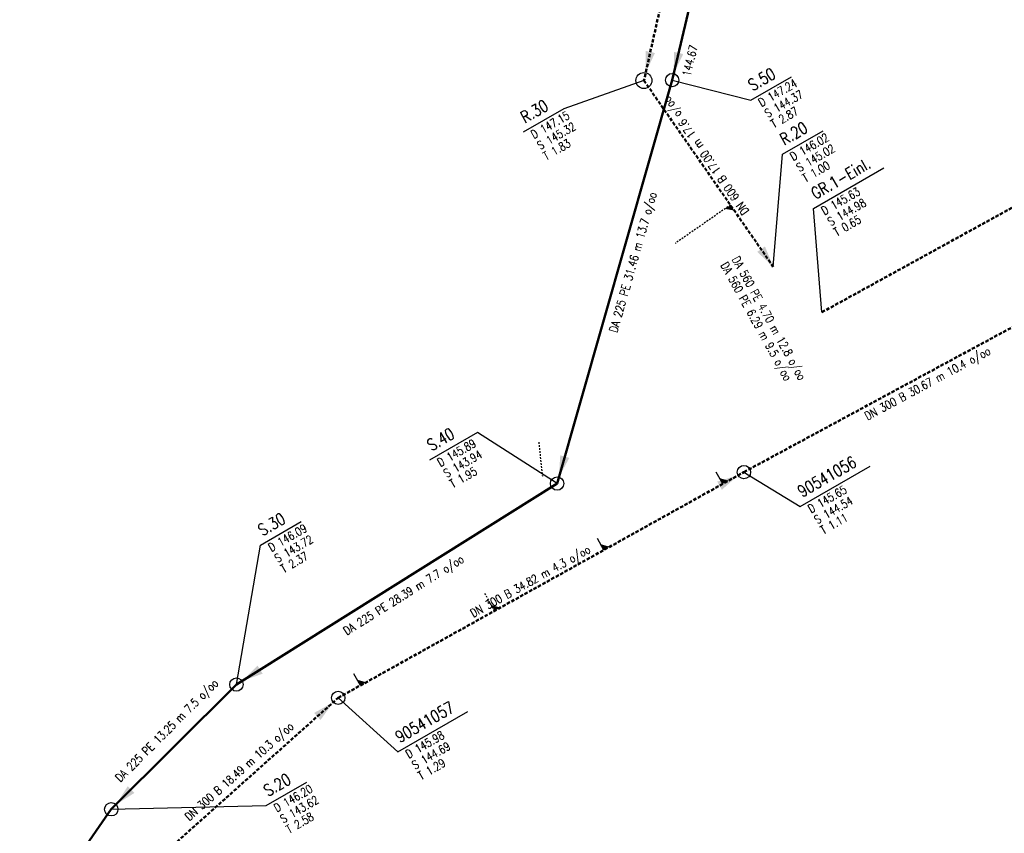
# Model space of a CAD drawing. Header units: metres. Extents: x 3490368 to 3491379, y 5753988 to 5755037.
# Tile 9 of 29: x 3490585 to 3490659, y 5754302 to 5754363. Entities that reach past the tile are written whole.
import ezdxf
from ezdxf.enums import TextEntityAlignment as Align

# ---------------------------------------------------------------- set-up
doc = ezdxf.new("R2010")
doc.units = ezdxf.units.M
doc.linetypes.add('E-Kanalnetz-250-01$0$STRICHLINIE', pattern=[19.05, 12.7, -6.35])
for name, color, linetype in [('E-Kanalnetz-250-01$0$ABZWEIGER', 2, 'Continuous'), ('E-Kanalnetz-250-01$0$ABZWEIGER_TEXT_1', 2, 'Continuous'), ('E-Kanalnetz-250-01$0$HALTUNG_TEXT_1', 7, 'Continuous'), ('E-Kanalnetz-250-01$0$HALTUNG_TEXT_3', 7, 'Continuous'), ('E-Kanalnetz-250-01$0$HALTUNG_TEXT_6', 7, 'Continuous'), ('E-Kanalnetz-250-01$0$SCHACHT', 7, 'Continuous'), ('E-Kanalnetz-250-01$0$SCHACHT_TEXT', 7, 'Continuous'), ('E-Kanalnetz-250-01$0$SCHACHT_TEXT_1', 7, 'Continuous'), ('E-Kanalnetz-250-01$0$SCHACHT_TEXT_2', 7, 'Continuous')]:
    doc.layers.add(name, color=color, linetype=linetype)
doc.layers.add('E-Kanalnetz-250-01$0$HALTUNG', color=7, linetype='Continuous', lineweight=50)
doc.styles.add('E-Kanalnetz-250-01$0$HALTUNG', font='ROMANS.shx')
doc.styles.add('E-Kanalnetz-250-01$0$SCHACHT', font='ROMANS.shx')

msp = doc.modelspace()

# ---------------------------------------------------------------- linework, layer by layer
at = {"layer": 'E-Kanalnetz-250-01$0$ABZWEIGER', "color": 160, "linetype": 'E-Kanalnetz-250-01$0$STRICHLINIE', "ltscale": 0.01}
for p, q in [((3490638.148, 5754348.883), (3490634.012, 5754346.01)), ((3490623.769, 5754331.104), (3490624.049, 5754328.552)), ((3490620.461, 5754318.448), (3490619.716, 5754319.787))]:
    msp.add_line(p, q, dxfattribs=at)
at = {"layer": 'E-Kanalnetz-250-01$0$ABZWEIGER', "color": 0}
for p, q in [((3490637.571, 5754327.968, 144.548), (3490637.085, 5754328.842, 144.548)), ((3490628.658, 5754323.009, 144.592), (3490628.172, 5754323.883, 144.592)), ((3490610.394, 5754312.848, 144.682), (3490609.908, 5754313.722, 144.682))]:
    msp.add_line(p, q, dxfattribs=at)
at = {"layer": 'E-Kanalnetz-250-01$0$ABZWEIGER_TEXT_1', "color": 160}
for points in [[(3490638.148, 5754348.883, 145.113), (3490637.738, 5754348.598, 145.113), (3490638.433, 5754348.472, 145.113)], [(3490620.461, 5754318.448, 144.632), (3490620.218, 5754318.885, 144.632), (3490620.898, 5754318.692, 144.632)]]:
    msp.add_solid(points, dxfattribs=at)
at = {"layer": 'E-Kanalnetz-250-01$0$ABZWEIGER_TEXT_1', "color": 0}
for points in [[(3490637.571, 5754327.968, 144.548), (3490637.328, 5754328.405, 144.548), (3490638.008, 5754328.211, 144.548)], [(3490628.658, 5754323.009, 144.592), (3490628.415, 5754323.446, 144.592), (3490629.095, 5754323.252, 144.592)], [(3490610.394, 5754312.848, 144.682), (3490610.151, 5754313.285, 144.682), (3490610.831, 5754313.091, 144.682)]]:
    msp.add_solid(points, dxfattribs=at)
at = {"layer": 'E-Kanalnetz-250-01$0$HALTUNG', "color": 160, "linetype": 'E-Kanalnetz-250-01$0$STRICHLINIE', "ltscale": 0.02}
for p, q in [((3490636.68, 5754380.667, 147.04), (3490631.663, 5754358.22, 145.32)), ((3490631.663, 5754358.22, 145.32), (3490641.361, 5754344.258, 145.02))]:
    msp.add_line(p, q, dxfattribs=at)
at = {"layer": 'E-Kanalnetz-250-01$0$HALTUNG', "color": 240, "linetype": 'Continuous', "ltscale": 0.02}
for p, q in [((3490638.623, 5754378.685, 146.25), (3490633.78, 5754358.251, 144.67)), ((3490633.78, 5754358.251, 144.37), (3490625.151, 5754327.996, 143.94)), ((3490625.151, 5754327.996, 143.94), (3490601.098, 5754312.921, 143.72)), ((3490601.098, 5754312.921, 143.72), (3490591.717, 5754303.563, 143.62)), ((3490591.717, 5754303.563, 143.62), (3490584.847, 5754293.723, 143.53))]:
    msp.add_line(p, q, dxfattribs=at)
at = {"layer": 'E-Kanalnetz-250-01$0$HALTUNG', "color": 54, "linetype": 'E-Kanalnetz-250-01$0$STRICHLINIE', "ltscale": 0.02}
msp.add_line((3490645.009, 5754340.841, 144.98), (3490693.645, 5754367.576, 144), dxfattribs=at)
at = {"layer": 'E-Kanalnetz-250-01$0$HALTUNG', "color": 7, "linetype": 'E-Kanalnetz-250-01$0$STRICHLINIE', "ltscale": 0.02}
for p, q in [((3490639.166, 5754328.855, 144.54), (3490666.15, 5754343.43, 144.22)), ((3490608.734, 5754311.924, 144.69), (3490639.166, 5754328.855, 144.54)), ((3490594.942, 5754299.611, 144.88), (3490608.734, 5754311.924, 144.69))]:
    msp.add_line(p, q, dxfattribs=at)
at = {"layer": 'E-Kanalnetz-250-01$0$HALTUNG_TEXT_1', "color": 160}
for points in [[(3490632.141, 5754360.361, 145.365), (3490631.795, 5754360.439, 145.365), (3490632.487, 5754360.284, 145.365), (3490631.793, 5754358.804, 145.365)], [(3490640.448, 5754345.572, 145.02), (3490640.157, 5754345.37, 145.02), (3490640.739, 5754345.775, 145.02), (3490641.36, 5754344.258, 145.02)], [(3490640.448, 5754345.572, 145.02), (3490640.157, 5754345.37, 145.02), (3490640.739, 5754345.774, 145.02), (3490641.36, 5754344.258, 145.02)]]:
    msp.add_solid(points, dxfattribs=at)
at = {"layer": 'E-Kanalnetz-250-01$0$HALTUNG_TEXT_1', "color": 240}
for points in [[(3490634.263, 5754360.289, 144.708), (3490633.918, 5754360.37, 144.708), (3490634.608, 5754360.207, 144.708), (3490633.895, 5754358.736, 144.708)], [(3490625.727, 5754330.015, 143.947), (3490625.386, 5754330.113, 143.947), (3490626.068, 5754329.918, 143.947), (3490625.288, 5754328.477, 143.947)], [(3490602.877, 5754314.036, 143.724), (3490602.689, 5754314.337, 143.724), (3490603.066, 5754313.735, 143.724), (3490601.522, 5754313.186, 143.724)], [(3490593.203, 5754305.046, 143.624), (3490592.953, 5754305.297, 143.624), (3490593.454, 5754304.794, 143.624), (3490592.071, 5754303.916, 143.624)]]:
    msp.add_solid(points, dxfattribs=at)
at = {"layer": 'E-Kanalnetz-250-01$0$HALTUNG_TEXT_1', "color": 7}
for points in [[(3490637.331, 5754327.834, 144.542), (3490637.503, 5754327.524, 144.542), (3490637.158, 5754328.144, 144.542), (3490638.729, 5754328.612, 144.542)], [(3490607.168, 5754310.526, 144.695), (3490607.404, 5754310.261, 144.695), (3490606.931, 5754310.79, 144.695), (3490608.361, 5754311.591, 144.695)]]:
    msp.add_solid(points, dxfattribs=at)
at = {"layer": 'E-Kanalnetz-250-01$0$SCHACHT', "color": 160, "ltscale": 0.02}
msp.add_circle((3490631.663, 5754358.22, 147.15), 0.6, dxfattribs=at)
at = {"layer": 'E-Kanalnetz-250-01$0$SCHACHT', "color": 240, "ltscale": 0.02}
for centre in [(3490633.78, 5754358.251, 147.24), (3490625.151, 5754327.996, 145.89), (3490601.098, 5754312.921, 146.09), (3490591.717, 5754303.563, 146.2)]:
    msp.add_circle(centre, 0.5, dxfattribs=at)
at = {"layer": 'E-Kanalnetz-250-01$0$SCHACHT', "ltscale": 0.02}
for centre, radius in [((3490641.361, 5754344.258, 146.02), 0.0005), ((3490645.009, 5754340.841, 145.63), 0.0005), ((3490639.166, 5754328.855, 145.65), 0.5), ((3490608.734, 5754311.924, 145.98), 0.5)]:
    msp.add_circle(centre, radius, dxfattribs=at)
at = {"layer": 'E-Kanalnetz-250-01$0$SCHACHT_TEXT', "ltscale": 0.02}
for p, q in [((3490633.78, 5754358.251, 147.24), (3490633.78, 5754358.251, 144.37)), ((3490631.663, 5754358.22, 147.15), (3490631.663, 5754358.22, 145.32)), ((3490641.361, 5754344.258, 146.02), (3490641.361, 5754344.258, 145.02)), ((3490645.009, 5754340.841, 145.63), (3490645.009, 5754340.841, 144.98)), ((3490639.166, 5754328.855, 145.65), (3490639.166, 5754328.855, 144.54)), ((3490625.151, 5754327.996, 145.89), (3490625.151, 5754327.996, 143.94)), ((3490601.098, 5754312.921, 146.09), (3490601.098, 5754312.921, 143.72)), ((3490608.734, 5754311.924, 145.98), (3490608.734, 5754311.924, 144.69)), ((3490591.717, 5754303.563, 146.2), (3490591.717, 5754303.563, 143.62))]:
    msp.add_line(p, q, dxfattribs=at)
at = {"layer": 'E-Kanalnetz-250-01$0$SCHACHT_TEXT', "color": 240}
for points in [[(3490633.78, 5754358.251), (3490639.67, 5754356.747), (3490642.719, 5754358.507)], [(3490625.151, 5754327.996), (3490619.191, 5754331.825), (3490615.593, 5754329.747)], [(3490601.098, 5754312.921), (3490602.914, 5754323.376), (3490605.963, 5754325.136)], [(3490591.717, 5754303.563), (3490603.332, 5754303.837), (3490606.38, 5754305.597)]]:
    msp.add_lwpolyline(points, dxfattribs=at)
at = {"layer": 'E-Kanalnetz-250-01$0$SCHACHT_TEXT', "color": 160}
for points in [[(3490631.663, 5754358.22), (3490625.655, 5754356.101), (3490622.606, 5754354.341)], [(3490641.361, 5754344.258), (3490642.049, 5754352.689), (3490645.098, 5754354.449)]]:
    msp.add_lwpolyline(points, dxfattribs=at)
at = {"layer": 'E-Kanalnetz-250-01$0$SCHACHT_TEXT', "color": 54}
msp.add_lwpolyline([(3490645.009, 5754340.841), (3490644.391, 5754348.626), (3490649.653, 5754351.664)], dxfattribs=at)
at = {"layer": 'E-Kanalnetz-250-01$0$SCHACHT_TEXT'}
for points in [[(3490639.166, 5754328.855), (3490643.389, 5754326.272), (3490648.622, 5754329.294)], [(3490608.734, 5754311.924), (3490613.215, 5754307.865), (3490618.448, 5754310.886)]]:
    msp.add_lwpolyline(points, dxfattribs=at)

# ---------------------------------------------------------------- texts
at = {"layer": 'E-Kanalnetz-250-01$0$HALTUNG_TEXT_3', "color": 160, "style": 'E-Kanalnetz-250-01$0$HALTUNG', "width": 0.8}
for s, rotation, p in [('DN 600 B 17.00 m 17.6 o/oo', 124.78333, (3490636.046, 5754352.397)), ('DA 560 PE 4.70 m 12.8 o/oo', 299, (3490641.318, 5754340.55)), ('DA 560 PE 6.29 m 9.5 o/oo', 299, (3490640.363, 5754340.307))]:
    msp.add_text(s, height=0.63, rotation=rotation, dxfattribs=at).set_placement(p, align=Align.TOP_CENTER)
at = {"layer": 'E-Kanalnetz-250-01$0$HALTUNG_TEXT_3', "color": 240, "style": 'E-Kanalnetz-250-01$0$HALTUNG', "width": 0.8}
for s, rotation, p in [('DA 225 PE 31.46 m 13.7 o/oo', 74.08115, (3490630.534, 5754344.683)), ('DA 225 PE 28.39 m 7.7 o/oo', 32.0771, (3490613.47, 5754319.908)), ('DA 225 PE 13.25 m 7.5 o/oo', 44.92923, (3490595.652, 5754309.708))]:
    msp.add_text(s, height=0.63, rotation=rotation, dxfattribs=at).set_placement(p, align=Align.TOP_CENTER)
at = {"layer": 'E-Kanalnetz-250-01$0$HALTUNG_TEXT_3', "color": 7, "style": 'E-Kanalnetz-250-01$0$HALTUNG', "width": 0.8}
for s, rotation, p in [('DN 300 B 30.67 m 10.4 o/oo', 28.37505, (3490652.781, 5754335.785)), ('DN 300 B 34.82 m 4.3 o/oo', 29.08958, (3490622.988, 5754320.939)), ('DN 300 B 18.49 m 10.3 o/oo', 41.75728, (3490601.097, 5754306.643))]:
    msp.add_text(s, height=0.63, rotation=rotation, dxfattribs=at).set_placement(p, align=Align.TOP_CENTER)
at = {"layer": 'E-Kanalnetz-250-01$0$HALTUNG_TEXT_6', "color": 240, "style": 'E-Kanalnetz-250-01$0$HALTUNG', "width": 0.8}
msp.add_text('144.67', height=0.63, rotation=76.66748, dxfattribs=at).set_placement((3490635.15, 5754358.48))
at = {"layer": 'E-Kanalnetz-250-01$0$SCHACHT_TEXT', "color": 240, "style": 'E-Kanalnetz-250-01$0$SCHACHT', "width": 0.8}
for s, p in [('S.50', (3490639.362, 5754358.162)), ('S.40', (3490615.284, 5754331.162)), ('S.30', (3490602.605, 5754324.791)), ('S.20', (3490603.023, 5754305.252))]:
    msp.add_text(s, height=0.88, rotation=30.00001, dxfattribs=at).set_placement(p, align=Align.TOP_LEFT)
at = {"layer": 'E-Kanalnetz-250-01$0$SCHACHT_TEXT', "color": 160, "style": 'E-Kanalnetz-250-01$0$SCHACHT', "width": 0.8}
for s, p in [('R.30', (3490622.297, 5754355.756)), ('R.20', (3490641.74, 5754354.104))]:
    msp.add_text(s, height=0.88, rotation=30.00001, dxfattribs=at).set_placement(p, align=Align.TOP_LEFT)
at = {"layer": 'E-Kanalnetz-250-01$0$SCHACHT_TEXT', "color": 54, "style": 'E-Kanalnetz-250-01$0$SCHACHT', "width": 0.8}
msp.add_text('GR.1-Einl.', height=0.88, rotation=30.00001, dxfattribs=at).set_placement((3490644.082, 5754350.041), align=Align.TOP_LEFT)
at = {"layer": 'E-Kanalnetz-250-01$0$SCHACHT_TEXT', "style": 'E-Kanalnetz-250-01$0$SCHACHT', "width": 0.8}
for s, p in [('90541056', (3490643.08, 5754327.688)), ('90541057', (3490612.906, 5754309.28))]:
    msp.add_text(s, height=0.88, rotation=30.00001, dxfattribs=at).set_placement(p, align=Align.TOP_LEFT)
at = {"layer": 'E-Kanalnetz-250-01$0$SCHACHT_TEXT_1', "color": 240, "style": 'E-Kanalnetz-250-01$0$SCHACHT', "width": 0.8}
for s, p in [('D 147.24', (3490640.162, 5754356.776)), ('S 144.37', (3490640.634, 5754355.958)), ('D 145.89', (3490616.084, 5754329.777)), ('S 143.94', (3490616.556, 5754328.958)), ('D 146.09', (3490603.405, 5754323.406)), ('S 143.72', (3490603.878, 5754322.587)), ('D 146.20', (3490603.823, 5754303.867)), ('S 143.62', (3490604.295, 5754303.048))]:
    msp.add_text(s, height=0.63, rotation=30.00001, dxfattribs=at).set_placement(p, align=Align.TOP_LEFT)
at = {"layer": 'E-Kanalnetz-250-01$0$SCHACHT_TEXT_1', "color": 160, "style": 'E-Kanalnetz-250-01$0$SCHACHT', "width": 0.8}
for s, p in [('D 147.15', (3490623.097, 5754354.371)), ('S 145.32', (3490623.57, 5754353.552)), ('D 146.02', (3490642.54, 5754352.719)), ('S 145.02', (3490643.013, 5754351.9))]:
    msp.add_text(s, height=0.63, rotation=30.00001, dxfattribs=at).set_placement(p, align=Align.TOP_LEFT)
at = {"layer": 'E-Kanalnetz-250-01$0$SCHACHT_TEXT_1', "color": 54, "style": 'E-Kanalnetz-250-01$0$SCHACHT', "width": 0.8}
for s, p in [('D 145.63', (3490644.882, 5754348.655)), ('S 144.98', (3490645.354, 5754347.837))]:
    msp.add_text(s, height=0.63, rotation=30.00001, dxfattribs=at).set_placement(p, align=Align.TOP_LEFT)
at = {"layer": 'E-Kanalnetz-250-01$0$SCHACHT_TEXT_1', "style": 'E-Kanalnetz-250-01$0$SCHACHT', "width": 0.8}
for s, p in [('D 145.65', (3490643.88, 5754326.302)), ('S 144.54', (3490644.353, 5754325.483)), ('D 145.98', (3490613.706, 5754307.894)), ('S 144.69', (3490614.179, 5754307.076))]:
    msp.add_text(s, height=0.63, rotation=30.00001, dxfattribs=at).set_placement(p, align=Align.TOP_LEFT)
at = {"layer": 'E-Kanalnetz-250-01$0$SCHACHT_TEXT_2', "color": 240, "style": 'E-Kanalnetz-250-01$0$SCHACHT', "width": 0.8}
for s, p in [('T 2.87', (3490641.087, 5754355.174)), ('T 1.95', (3490617.009, 5754328.175)), ('T 2.37', (3490604.33, 5754321.804)), ('T 2.58', (3490604.748, 5754302.265))]:
    msp.add_text(s, height=0.63, rotation=30.00001, dxfattribs=at).set_placement(p, align=Align.TOP_LEFT)
at = {"layer": 'E-Kanalnetz-250-01$0$SCHACHT_TEXT_2', "color": 160, "style": 'E-Kanalnetz-250-01$0$SCHACHT', "width": 0.8}
for s, p in [('T 1.83', (3490624.022, 5754352.769)), ('T 1.00', (3490643.465, 5754351.116))]:
    msp.add_text(s, height=0.63, rotation=30.00001, dxfattribs=at).set_placement(p, align=Align.TOP_LEFT)
at = {"layer": 'E-Kanalnetz-250-01$0$SCHACHT_TEXT_2', "color": 54, "style": 'E-Kanalnetz-250-01$0$SCHACHT', "width": 0.8}
msp.add_text('T 0.65', height=0.63, rotation=30.00001, dxfattribs=at).set_placement((3490645.807, 5754347.053), align=Align.TOP_LEFT)
at = {"layer": 'E-Kanalnetz-250-01$0$SCHACHT_TEXT_2', "style": 'E-Kanalnetz-250-01$0$SCHACHT', "width": 0.8}
for s, p in [('T 1.11', (3490644.805, 5754324.7)), ('T 1.29', (3490614.631, 5754306.292))]:
    msp.add_text(s, height=0.63, rotation=30.00001, dxfattribs=at).set_placement(p, align=Align.TOP_LEFT)

doc.saveas('drawing.dxf')
